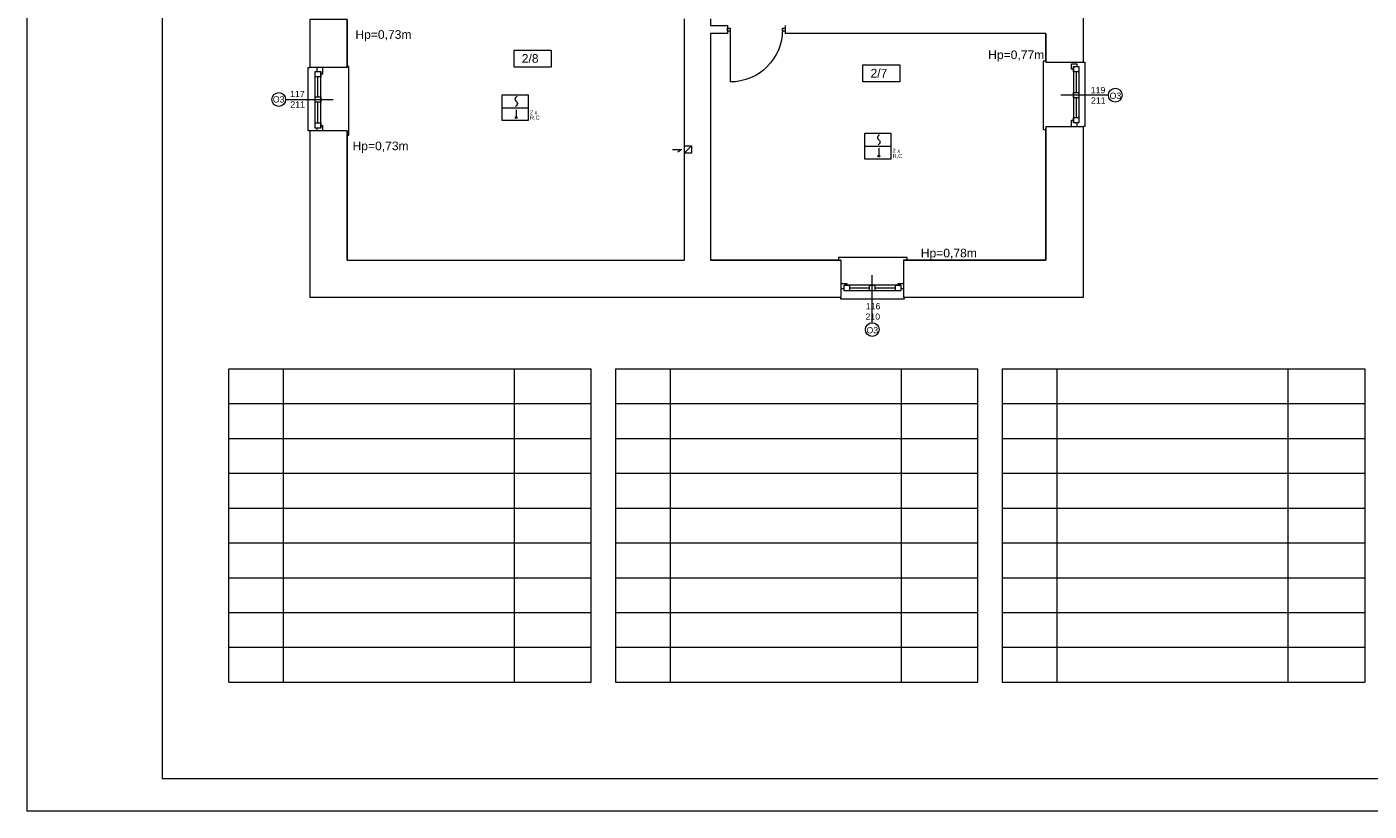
# Model space of a CAD drawing. Header units: centimetres. Extents: x 74437 to 92332, y -37016 to -3432.
# Tile 40 of 68: x 74454 to 76936, y -15796 to -14346. Entities that reach past the tile are written whole.
import ezdxf

# ---------------------------------------------------------------- set-up
doc = ezdxf.new("R2010")
doc.units = ezdxf.units.CM
doc.header["$LTSCALE"] = 0.02
doc.layers.get('0').update_dxf_attribs({"color": 8, "lineweight": 13})
for name, color, linetype, lineweight in [('02_rzuty_podstawowe linie', 8, 'Continuous', 13), ('_pk_tabelka', 7, 'Continuous', 15), ('Linia SSP', 7, 'Continuous', 35), ('LINIE PRZEKROJOWE', 8, 'Continuous', 13), ('OPISY', 8, 'Continuous', 13), ('stolarka', 8, 'Continuous', 13)]:
    doc.layers.add(name, color=color, linetype=linetype, lineweight=lineweight)
doc.styles.get("Standard").update_dxf_attribs({"font": 'arial.ttf', "height": 12})

# ---------------------------------------------------------------- blocks, each defined once
blk = doc.blocks.new('*U3')
at = {"layer": 'stolarka', "transparency": 33554684}
blk.add_lwpolyline([(5, 0), (5, 95)], dxfattribs=at)
for points in [[(0, 2.5), (0, -2.5), (5, -2.5), (5, 2.5)], [(100, -2.5), (105, -2.5), (105, 2.5), (100, 2.5)]]:
    blk.add_lwpolyline(points, close=True, dxfattribs=at)
blk.add_arc((5, 0), 95, 0, 90, dxfattribs=at)

msp = doc.modelspace()

# ---------------------------------------------------------------- hatches: boundary and pattern name
at = {"layer": 'Linia SSP', "lineweight": 5}
for points in [[(75360.6, -14513.5, 1), (75357.1, -14513.5, 1)], [(76031.1, -14584.5, 1), (76027.6, -14584.5, 1)]]:
    msp.add_hatch(color=256, dxfattribs=at).paths.add_polyline_path(points)

# ---------------------------------------------------------------- linework, layer by layer
for points in [[(74979, -14538), (74974, -14538), (74974, -14421), (74977, -14421)], [(75046, -14546), (75048.9, -14546), (75048.9, -14419.4), (75048.9, -14419.2), (75046, -14419.2)], [(76338, -14411), (76338, -14409), (76333, -14409), (76333, -14535.6), (76333, -14535.7), (76338, -14535.7)], [(76407, -14411), (76410, -14411), (76410, -14530), (76407, -14530)], [(75647.4, -14572.2), (75664, -14572.2), (75657.6, -14577.1)], [(76076.3, -14777), (76081.3, -14777), (76081.3, -14772), (75954.7, -14772), (75954.6, -14772), (75954.6, -14777)], [(76076, -14846), (76076, -14849), (75959, -14849), (75959, -14846)]]:
    msp.add_lwpolyline(points)
at = {"layer": '02_rzuty_podstawowe linie'}
for points in [[(74826.9, -15557.4), (74826.9, -14978)], [(74826.9, -14978), (75497.2, -14978)], [(74927.9, -14978), (74927.9, -15557.4)], [(75355.1, -14978), (75355.1, -15557.4)], [(75497.2, -15557.4), (75497.2, -14978)], [(75542.2, -14978), (75542.2, -15557.4)], [(75542.2, -14978), (76212.4, -14978)], [(75643.2, -14978), (75643.2, -15557.4)], [(76070.4, -14978), (76070.4, -15557.4)], [(76212.4, -15171.1), (76212.4, -14978)], [(76257.4, -14978), (76257.4, -15557.4)], [(76257.4, -14978), (76927.7, -14978)], [(76358.5, -14978), (76358.5, -15171.1)], [(76785.7, -14978), (76785.7, -15171.1)], [(76927.7, -14978), (76927.7, -15171.1)], [(74826.9, -15042.4), (75497.2, -15042.4)], [(75542.2, -15042.4), (76212.4, -15042.4)], [(76257.4, -15042.4), (76927.7, -15042.4)], [(74826.9, -15106.8), (75497.2, -15106.8)], [(75542.2, -15106.8), (76212.4, -15106.8)], [(76257.4, -15106.8), (76927.7, -15106.8)], [(74826.9, -15171.1), (75497.2, -15171.1)], [(75542.2, -15171.1), (76212.4, -15171.1)], [(76212.4, -15557.4), (76212.4, -15171.1)], [(76257.4, -15171.1), (76927.7, -15171.1)], [(76257.4, -15171.1), (76927.7, -15171.1)], [(76358.5, -15171.1), (76358.5, -15557.4)], [(76785.7, -15171.1), (76785.7, -15557.4)], [(76927.7, -15171.1), (76927.7, -15557.4)], [(74826.9, -15235.5), (75497.2, -15235.5)], [(75542.2, -15235.5), (76212.4, -15235.5)], [(76257.4, -15235.5), (76927.7, -15235.5)], [(74826.9, -15299.9), (75497.2, -15299.9)], [(75542.2, -15299.9), (76212.4, -15299.9)], [(76257.4, -15299.9), (76927.7, -15299.9)], [(74826.9, -15364.3), (75497.2, -15364.3)], [(75542.2, -15364.3), (76212.4, -15364.3)], [(76257.4, -15364.3), (76927.7, -15364.3)], [(74826.9, -15428.7), (75497.2, -15428.7)], [(75542.2, -15428.7), (76212.4, -15428.7)], [(76257.4, -15428.7), (76927.7, -15428.7)], [(74826.9, -15493), (75497.2, -15493)], [(75542.2, -15493), (76212.4, -15493)], [(76257.4, -15493), (76927.7, -15493)], [(74826.9, -15557.4), (75497.2, -15557.4)], [(75542.2, -15557.4), (76212.4, -15557.4)], [(76257.4, -15557.4), (76927.7, -15557.4)]]:
    msp.add_lwpolyline(points, dxfattribs=at)
at = {"layer": '_pk_tabelka', "color": 7, "ltscale": 3}
for p, q in [((74453.7, -11596), (74453.7, -15796)), ((74703.7, -11656), (74703.7, -15736)), ((82803.7, -15736), (74703.7, -15736)), ((82863.7, -15796), (74453.7, -15796))]:
    msp.add_line(p, q, dxfattribs=at)
at = {"layer": 'Linia SSP', "lineweight": 5}
for p, q in [((75332.9, -14495.2), (75380.7, -14495.2)), ((75358.8, -14499), (75358.8, -14513.5)), ((76003.4, -14566.2), (76051.2, -14566.2)), ((76029.3, -14570), (76029.3, -14584.5))]:
    msp.add_line(p, q, dxfattribs=at)
at = {"layer": 'Linia SSP', "linetype": 'Continuous', "lineweight": 5}
for p, q in [((75356.6, -14479.3), (75357, -14477.7)), ((75357, -14480.9), (75356.6, -14479.3)), ((75357, -14477.7), (75358.2, -14475.9)), ((75357.9, -14482.2), (75357, -14480.9)), ((75359.4, -14490.8), (75357.5, -14493)), ((75358.2, -14482.7), (75357.9, -14482.2)), ((75358.2, -14475.9), (75360.1, -14473.7)), ((75358.8, -14483.4), (75358.2, -14482.7)), ((75358.8, -14483.4), (75359.4, -14484)), ((75359.4, -14484), (75359.7, -14484.5)), ((75360.6, -14489), (75359.4, -14490.8)), ((75359.7, -14484.5), (75360.6, -14485.8)), ((75360.6, -14485.8), (75361, -14487.4)), ((75361, -14487.4), (75360.6, -14489)), ((76028.7, -14546.9), (76030.6, -14544.7)), ((76027.1, -14550.3), (76027.5, -14548.7)), ((76027.5, -14551.9), (76027.1, -14550.3)), ((76027.5, -14548.7), (76028.7, -14546.9)), ((76028.4, -14553.2), (76027.5, -14551.9)), ((76029.9, -14561.8), (76028, -14564)), ((76028.7, -14553.7), (76028.4, -14553.2)), ((76029.3, -14554.4), (76028.7, -14553.7)), ((76029.3, -14554.4), (76029.9, -14555)), ((76029.9, -14555), (76030.2, -14555.5)), ((76031.1, -14560), (76029.9, -14561.8)), ((76030.2, -14555.5), (76031.1, -14556.8)), ((76031.1, -14556.8), (76031.5, -14558.4)), ((76031.5, -14558.4), (76031.1, -14560))]:
    msp.add_line(p, q, dxfattribs=at)
at = {"layer": 'Linia SSP', "lineweight": 5}
for points in [[(75332.9, -14471.3), (75380.7, -14471.3), (75380.7, -14519.1), (75332.9, -14519.1)], [(76003.4, -14542.3), (76051.2, -14542.3), (76051.2, -14590.1), (76003.4, -14590.1)]]:
    msp.add_lwpolyline(points, close=True, dxfattribs=at)
for centre in [(75358.8, -14513.5), (76029.3, -14584.5)]:
    msp.add_circle(centre, 1.75, dxfattribs=at)
at = {"layer": 'LINIE PRZEKROJOWE'}
for points in [[(76407, -14307), (76407, -14411)], [(74977, -14332), (74977, -14421)], [(75046, -14421), (75046, -14332), (74977, -14332)], [(75046, -14332), (75046, -14421)], [(75669, -14331), (75669, -14777)], [(75718, -14331), (75718, -14343), (75749, -14343), (75749, -14358)], [(75856, -14343), (75856, -14358)], [(75749, -14358), (75718, -14358), (75718, -14777), (75959, -14777)], [(76338, -14411), (76338, -14358), (75856, -14358)], [(76338, -14358), (76338, -14411), (76407, -14411)], [(76338, -14394.3), (76338, -14411)], [(75046, -14421), (74977, -14421)], [(74977, -14538), (74977, -14846)], [(75046, -14777), (75046, -14538), (74977, -14538)], [(75046, -14538), (75046, -14777), (75669, -14777)], [(76407, -14533), (76407, -14846), (76075, -14846)], [(76082, -14777), (76338, -14777), (76338, -14533)], [(76338, -14533), (76338, -14777), (76082, -14777)], [(76338, -14530), (76338, -14566)], [(76338, -14530), (76407, -14530)], [(76407, -14530), (76407, -14651)], [(75669, -14565.5), (75683, -14565.5), (75683, -14579.5), (75669, -14579.5)], [(75683, -14565.5), (75669, -14579.5)], [(75959, -14777), (75718, -14777)], [(75959, -14777), (75959, -14846)], [(76331, -14777), (76075, -14777), (76075, -14846)], [(75959, -14846), (74977, -14846)]]:
    msp.add_lwpolyline(points, dxfattribs=at)
at = {"layer": 'OPISY'}
for points in [[(75354.8, -14388.6), (75423.3, -14388.6), (75423.3, -14419.9), (75354.8, -14419.9)], [(75999.7, -14416), (76068.2, -14416), (76068.2, -14447.2), (75999.7, -14447.2)]]:
    msp.add_lwpolyline(points, close=True, dxfattribs=at)
for points in [[(74932.2, -14480), (75020.3, -14480)], [(76453.7, -14472), (76365.6, -14472)], [(76017, -14892.7), (76017, -14804.6)]]:
    msp.add_lwpolyline(points, dxfattribs=at)
for centre in [(74919.5, -14480), (76466.4, -14472), (76017, -14905.4)]:
    msp.add_circle(centre, 12.7, dxfattribs=at)
at = {"layer": 'stolarka'}
for points in [[(74990.6, -14428), (74990.6, -14421)], [(75000.6, -14421), (75000.6, -14433), (74997, -14433)], [(76389, -14424), (76385.3, -14424), (76385.3, -14414), (76395.3, -14414), (76395.3, -14419)], [(76389, -14419), (76389, -14523)], [(76399, -14419), (76399, -14523)], [(74987, -14533), (74987, -14429)], [(74992, -14475), (74992, -14438)], [(74997, -14533), (74997, -14429)], [(76394, -14429), (76394, -14467)], [(74992, -14523), (74992, -14485)], [(76394, -14477), (76394, -14513)], [(76385.3, -14530), (76385.3, -14518), (76389, -14518)], [(74997, -14528), (75000.6, -14528), (75000.6, -14538), (74990.6, -14538), (74990.6, -14533)], [(76395.3, -14523), (76395.3, -14530)], [(75959, -14820), (75970, -14820), (75970, -14823.6)], [(75965, -14830), (75959, -14830)], [(76070, -14823.6), (75966, -14823.6)], [(76070, -14833.6), (75966, -14833.6)], [(76012, -14828.6), (75975, -14828.6)], [(76060, -14828.6), (76022, -14828.6)], [(76065, -14823.6), (76065, -14820), (76075, -14820), (76075, -14830), (76070, -14830)]]:
    msp.add_lwpolyline(points, dxfattribs=at)
for points in [[(76399, -14419), (76399, -14429), (76389, -14429), (76389, -14419)], [(74987, -14438), (74987, -14428), (74997, -14428), (74997, -14438)], [(76399, -14467), (76399, -14477), (76389, -14477), (76389, -14467)], [(74987, -14485), (74987, -14475), (74997, -14475), (74997, -14485)], [(76399, -14513), (76399, -14523), (76389, -14523), (76389, -14513)], [(74987, -14533), (74987, -14523), (74997, -14523), (74997, -14533)], [(75975, -14833.6), (75965, -14833.6), (75965, -14823.6), (75975, -14823.6)], [(76022, -14833.6), (76012, -14833.6), (76012, -14823.6), (76022, -14823.6)], [(76070, -14833.6), (76060, -14833.6), (76060, -14823.6), (76070, -14823.6)]]:
    msp.add_lwpolyline(points, close=True, dxfattribs=at)

# ---------------------------------------------------------------- block references
at = {"layer": 'stolarka', "transparency": 33554684, "xscale": -1.019047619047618, "yscale": 1.019047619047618, "zscale": 1.019047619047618, "rotation": 180.0000000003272}
msp.add_blockref('*U3', (75749, -14350.8), dxfattribs=at)

# ---------------------------------------------------------------- texts
at = {"layer": 'Linia SSP', "lineweight": 5}
for s, p in [('2 x', (75384, -14507.3)), ('R,C', (75384, -14517.2)), ('2 x', (76054.5, -14578.3)), ('R,C', (76054.5, -14588.2))]:
    msp.add_text(s, height=7.46, dxfattribs=at).set_placement(p)
at = {"layer": 'OPISY', "ltscale": 0.15}
for s, p in [('Hp=0,73m', (75061.2, -14367.8)), ('Hp=0,77m', (76231.3, -14405.3)), ('Hp=0,73m', (75055.9, -14573.8)), ('Hp=0,78m', (76106.7, -14771.9))]:
    msp.add_text(s, height=16, dxfattribs=at).set_placement(p)
at = {"layer": 'OPISY'}
for s, insert, char_height, width, attachment_point in [('{\\fArial|b0|i0|c238|p34;2/8}', (75368.9, -14396), 16, 260.963, 1), ('{\\fArial|b0|i0|c238|p34;2/7}', (76013.8, -14423.3), 16, 260.963, 1), ('\\pi-3.6114;O3', (76459.4, -14479), 11.574, 12.831, 7), ('\\pi-3.6114;O3', (74912.1, -14485.7), 11.574, 12.831, 7), ('\\pi-3.6114;O3', (76009.9, -14912.7), 11.574, 12.831, 7)]:
    msp.add_mtext(s, dxfattribs=dict(at, insert=insert, char_height=char_height, width=width, attachment_point=attachment_point))
at = {"layer": 'stolarka', "char_height": 11.574, "width": 12.831, "attachment_point": 7}
for s, insert in [('\\pi-5.8259;117\\P\\pi-5.3522;211', (74946.3, -14494.9)), ('\\pi-5.8378;119\\P\\pi-5.3522;211', (76426.8, -14487.6)), ('\\pi-5.822;116\\P\\pi-6.4496;210', (76010.9, -14887.5))]:
    msp.add_mtext(s, dxfattribs=dict(at, insert=insert))

doc.saveas('drawing.dxf')
